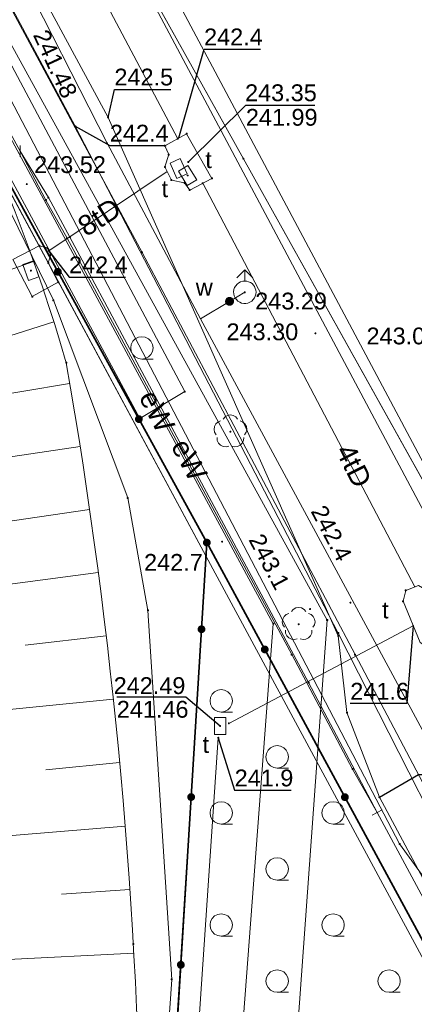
# Model space of a CAD drawing. Header units: metres. Extents: x 6603648 to 6604252, y 5739748 to 5740166.
# Tile 95 of 98: x 6604203 to 6604220, y 5740030 to 5740074. Entities that reach past the tile are written whole.
import ezdxf
from ezdxf.enums import TextEntityAlignment as Align

# ---------------------------------------------------------------- set-up
doc = ezdxf.new("R2010")
doc.units = ezdxf.units.M
doc.layers.get('0').update_dxf_attribs({"color": 252, "linetype": 'CONTINUOUS'})
for name, color, linetype, lineweight in [('GEPPGD', 252, 'CONTINUOUS', 18), ('GESDZI', 252, 'CONTINUOUS', 18), ('GESKKL', 252, 'CONTINUOUS', 18), ('GESUZY', 252, 'CONTINUOUS', 18), ('GSLKOG', 252, 'CONTINUOUS', 35), ('GSPPRB', 252, 'CONTINUOUS', 18), ('GSPRDL', 252, 'CONTINUOUS', 18), ('GSPWPN', 252, 'CONTINUOUS', 13), ('GSPWPN_O', 252, 'CONTINUOUS', 13), ('GSPWPS', 252, 'CONTINUOUS', 13), ('GSPWPS_O', 252, 'CONTINUOUS', 13), ('GSSLZK', 252, 'CONTINUOUS', 18), ('GSSPDR', 252, 'CONTINUOUS', 18), ('GSSZSN', 252, 'CONTINUOUS', 18), ('GULENN', 252, 'CONTINUOUS', 18), ('GULESN', 252, 'CONTINUOUS', 18), ('GULEWN', 252, 'CONTINUOUS', 18), ('GULEWN_O', 252, 'CONTINUOUS', 18), ('GULTPR', 252, 'CONTINUOUS', 18), ('GULTPR_O', 252, 'CONTINUOUS', 18), ('GULWOP', 252, 'CONTINUOUS', 18), ('GUPEZC', 252, 'CONTINUOUS', 18), ('GUPTWZ', 252, 'CONTINUOUS', 18), ('GUPTWZ_O', 252, 'CONTINUOUS', 18), ('GUPWDT', 252, 'CONTINUOUS', 18), ('GUSIKP', 252, 'CONTINUOUS', 18)]:
    doc.layers.add(name, color=color, linetype=linetype, lineweight=lineweight)
for name, color, linetype in [('GUPESH', 252, 'CONTINUOUS'), ('GUPESH_O', 252, 'CONTINUOUS'), ('GUPTSH', 252, 'CONTINUOUS'), ('GUPTSH_O', 252, 'CONTINUOUS'), ('GUPWSH', 252, 'CONTINUOUS'), ('GUPWSH_O', 252, 'CONTINUOUS'), ('GUPWZA', 252, 'CONTINUOUS'), ('GUPWZA_O', 252, 'CONTINUOUS')]:
    doc.layers.add(name, color=color, linetype=linetype)
doc.styles.add('Arial', font='arial.ttf')

# ---------------------------------------------------------------- blocks, each defined once
blk = doc.blocks.new('GSPWPN1')
blk.add_hatch(color=256).paths.add_polyline_path([(0, 0.045), (-0.011647, 0.043467), (-0.0225, 0.038971), (-0.03182, 0.03182), (-0.038971, 0.0225), (-0.043467, 0.011647), (-0.045, 0), (-0.043467, -0.011647), (-0.038971, -0.0225), (-0.03182, -0.03182), (-0.0225, -0.038971), (-0.011647, -0.043467), (0, -0.045), (0.011647, -0.043467), (0.0225, -0.038971), (0.03182, -0.03182), (0.038971, -0.0225), (0.043467, -0.011647), (0.045, 0), (0.043467, 0.011647), (0.038971, 0.0225), (0.03182, 0.03182), (0.0225, 0.038971), (0.011647, 0.043467)])
blk = doc.blocks.new('GSPPRB0')
blk.add_lwpolyline([(-0.007955, 0.0225), (0.007955, 0.0225), (0.0225, 0.007955), (0.0225, -0.007955), (0.007955, -0.0225), (-0.007955, -0.0225), (-0.0225, -0.007955), (-0.0225, 0.007955)], close=True)
blk = doc.blocks.new('GUPESH1')
blk.add_hatch(color=256).paths.add_polyline_path([(0, 0.045), (-0.011647, 0.043467), (-0.0225, 0.038971), (-0.03182, 0.03182), (-0.038971, 0.0225), (-0.043467, 0.011647), (-0.045, 0), (-0.043467, -0.011647), (-0.038971, -0.0225), (-0.03182, -0.03182), (-0.0225, -0.038971), (-0.011647, -0.043467), (0, -0.045), (0.011647, -0.043467), (0.0225, -0.038971), (0.03182, -0.03182), (0.038971, -0.0225), (0.043467, -0.011647), (0.045, 0), (0.043467, 0.011647), (0.038971, 0.0225), (0.03182, 0.03182), (0.0225, 0.038971), (0.011647, 0.043467)])
blk = doc.blocks.new('GUPTSH1')
blk.add_hatch(color=256).paths.add_polyline_path([(0, 0.045), (-0.011647, 0.043467), (-0.0225, 0.038971), (-0.03182, 0.03182), (-0.038971, 0.0225), (-0.043467, 0.011647), (-0.045, 0), (-0.043467, -0.011647), (-0.038971, -0.0225), (-0.03182, -0.03182), (-0.0225, -0.038971), (-0.011647, -0.043467), (0, -0.045), (0.011647, -0.043467), (0.0225, -0.038971), (0.03182, -0.03182), (0.038971, -0.0225), (0.043467, -0.011647), (0.045, 0), (0.043467, 0.011647), (0.038971, 0.0225), (0.03182, 0.03182), (0.0225, 0.038971), (0.011647, 0.043467)])
blk = doc.blocks.new('GUPEZC1')
blk.add_lwpolyline([(0, 0.25), (0, -0.25)])
blk = doc.blocks.new('GSPWPS1')
blk.add_hatch(color=256).paths.add_polyline_path([(0, 0.045), (-0.011647, 0.043467), (-0.0225, 0.038971), (-0.03182, 0.03182), (-0.038971, 0.0225), (-0.043467, 0.011647), (-0.045, 0), (-0.043467, -0.011647), (-0.038971, -0.0225), (-0.03182, -0.03182), (-0.0225, -0.038971), (-0.011647, -0.043467), (0, -0.045), (0.011647, -0.043467), (0.0225, -0.038971), (0.03182, -0.03182), (0.038971, -0.0225), (0.043467, -0.011647), (0.045, 0), (0.043467, 0.011647), (0.038971, 0.0225), (0.03182, 0.03182), (0.0225, 0.038971), (0.011647, 0.043467)])
blk = doc.blocks.new('GUPTWZ1_3')
blk.add_lwpolyline([(0.375, -0.25), (-0.375, -0.25), (-0.375, 0.25), (0.375, 0.25)], close=True)
blk = doc.blocks.new('GUPWDT1')
blk.add_lwpolyline([(0.5, 0), (0.492404, -0.086824), (0.469846, -0.17101), (0.433013, -0.25), (0.383022, -0.321394), (0.321394, -0.383022), (0.25, -0.433013), (0.17101, -0.469846), (0.086824, -0.492404), (0, -0.5), (-0.086824, -0.492404), (-0.17101, -0.469846), (-0.25, -0.433013), (-0.32743, -0.377875), (-0.393027, -0.309079), (-0.444418, -0.229113), (-0.479746, -0.140866), (-0.497736, -0.047528), (-0.497736, 0.047528), (-0.479746, 0.140866), (-0.444418, 0.229113), (-0.393027, 0.309079), (-0.32743, 0.377875), (-0.25, 0.433013), (-0.163534, 0.4725), (-0.071157, 0.494911), (0.023791, 0.499434), (0.117879, 0.485906), (0.207708, 0.454816), (0.290028, 0.407288), (0.361867, 0.34504), (0.420627, 0.27032), (0.464184, 0.185831), (0.490964, 0.094626)], close=True)
for points in [[(0.5, 0), (1, 0)], [(0.646447, 0.353553), (1, 0), (0.646447, -0.353553)]]:
    blk.add_lwpolyline(points)
blk = doc.blocks.new('GUPWZA1')
blk.add_hatch(color=256).paths.add_polyline_path([(0, 0.2), (-0.051764, 0.193185), (-0.1, 0.173205), (-0.141421, 0.141421), (-0.173205, 0.1), (-0.193185, 0.051764), (-0.2, 0), (-0.193185, -0.051764), (-0.173205, -0.1), (-0.141421, -0.141421), (-0.1, -0.173205), (-0.051764, -0.193185), (0, -0.2), (0.051764, -0.193185), (0.1, -0.173205), (0.141421, -0.141421), (0.173205, -0.1), (0.193185, -0.051764), (0.2, 0), (0.193185, 0.051764), (0.173205, 0.1), (0.141421, 0.141421), (0.1, 0.173205), (0.051764, 0.193185)])
blk = doc.blocks.new('GEPPGD1_2')
blk.add_hatch(color=256).paths.add_polyline_path([(-0.045, 0), (-0.042798, -0.013906), (-0.036406, -0.02645), (-0.02645, -0.036406), (-0.013906, -0.042798), (0, -0.045), (0.013906, -0.042798), (0.02645, -0.036406), (0.036406, -0.02645), (0.042798, -0.013906), (0.045, 0), (0.042798, 0.013906), (0.036406, 0.02645), (0.02645, 0.036406), (0.013906, 0.042798), (0, 0.045), (-0.013906, 0.042798), (-0.02645, 0.036406), (-0.036406, 0.02645), (-0.042798, 0.013906)])
blk = doc.blocks.new('GUPWSH1')
blk.add_hatch(color=256).paths.add_polyline_path([(0, 0.045), (-0.011647, 0.043467), (-0.0225, 0.038971), (-0.03182, 0.03182), (-0.038971, 0.0225), (-0.043467, 0.011647), (-0.045, 0), (-0.043467, -0.011647), (-0.038971, -0.0225), (-0.03182, -0.03182), (-0.0225, -0.038971), (-0.011647, -0.043467), (0, -0.045), (0.011647, -0.043467), (0.0225, -0.038971), (0.03182, -0.03182), (0.038971, -0.0225), (0.043467, -0.011647), (0.045, 0), (0.043467, 0.011647), (0.038971, 0.0225), (0.03182, 0.03182), (0.0225, 0.038971), (0.011647, 0.043467)])
blk = doc.blocks.new('GSPRDL1')
blk.add_hatch(color=256).paths.add_polyline_path([(-0.045, 0), (-0.042798, -0.013906), (-0.036406, -0.02645), (-0.02645, -0.036406), (-0.013906, -0.042798), (0, -0.045), (0.013906, -0.042798), (0.02645, -0.036406), (0.036406, -0.02645), (0.042798, -0.013906), (0.045, 0), (0.042798, 0.013906), (0.036406, 0.02645), (0.02645, 0.036406), (0.013906, 0.042798), (0, 0.045), (-0.013906, 0.042798), (-0.02645, 0.036406), (-0.036406, 0.02645), (-0.042798, 0.013906)])
for points in [[(-0.646351, 0.068773), (-0.677512, 0.194901), (-0.663766, 0.324092), (-0.606763, 0.440839), (-0.513345, 0.531129), (-0.394725, 0.584125), (-0.265141, 0.593465)], [(-0.134326, 0.635969), (-0.024001, 0.70458), (0.103115, 0.731429), (0.231763, 0.713292), (0.346501, 0.652348), (0.433559, 0.55591), (0.482485, 0.435555)], [(0.563333, 0.324277), (0.662679, 0.240553), (0.727494, 0.127956), (0.75, 0), (0.727494, -0.127956), (0.662679, -0.240553), (0.563333, -0.324277)], [(-0.265141, -0.593465), (-0.394725, -0.584125), (-0.513345, -0.531129), (-0.606763, -0.440839), (-0.663766, -0.324092), (-0.677512, -0.194901), (-0.646351, -0.068773)], [(0.482485, -0.435555), (0.433559, -0.55591), (0.346501, -0.652348), (0.231763, -0.713292), (0.103115, -0.731429), (-0.024001, -0.70458), (-0.134326, -0.635969)]]:
    blk.add_lwpolyline(points)
blk = doc.blocks.new('GSLKOG2')
blk.add_hatch(color=256).paths.add_polyline_path([(0, 0.175), (-0.045293, 0.169037), (-0.0875, 0.151554), (-0.123744, 0.123744), (-0.151554, 0.0875), (-0.169037, 0.045293), (-0.175, 0), (-0.169037, -0.045293), (-0.151554, -0.0875), (-0.123744, -0.123744), (-0.0875, -0.151554), (-0.045293, -0.169037), (0, -0.175), (0.045293, -0.169037), (0.0875, -0.151554), (0.123744, -0.123744), (0.151554, -0.0875), (0.169037, -0.045293), (0.175, 0), (0.169037, 0.045293), (0.151554, 0.0875), (0.123744, 0.123744), (0.0875, 0.151554), (0.045293, 0.169037)])
blk = doc.blocks.new('GSLKOG1')
blk.add_hatch(color=256).paths.add_polyline_path([(0, 0.175), (-0.045293, 0.169037), (-0.0875, 0.151554), (-0.123744, 0.123744), (-0.151554, 0.0875), (-0.169037, 0.045293), (-0.175, 0), (-0.169037, -0.045293), (-0.151554, -0.0875), (-0.123744, -0.123744), (-0.0875, -0.151554), (-0.045293, -0.169037), (0, -0.175), (0.045293, -0.169037), (0.0875, -0.151554), (0.123744, -0.123744), (0.151554, -0.0875), (0.169037, -0.045293), (0.175, 0), (0.169037, 0.045293), (0.151554, 0.0875), (0.123744, 0.123744), (0.0875, 0.151554), (0.045293, 0.169037)])
blk = doc.blocks.new('GSSLZK1')
blk.add_lwpolyline([(0.5, 0), (0.475528, -0.154508), (0.404508, -0.293893), (0.293893, -0.404508), (0.154508, -0.475528), (0, -0.5), (-0.154508, -0.475528), (-0.293893, -0.404508), (-0.404508, -0.293893), (-0.475528, -0.154508), (-0.5, 0), (-0.475528, 0.154508), (-0.404508, 0.293893), (-0.293893, 0.404508), (-0.154508, 0.475528), (0, 0.5), (0.154508, 0.475528), (0.293893, 0.404508), (0.404508, 0.293893), (0.475528, 0.154508)], close=True)
blk.add_lwpolyline([(-0.5, 0), (-0.5, -0.5)])

msp = doc.modelspace()

# ---------------------------------------------------------------- linework, layer by layer
at = {"layer": 'GESDZI'}
for p, q in [((6604183.81, 5740100.36), (6604211.14, 5740049.68)), ((6604212.81, 5740067.39), (6604205.66, 5740080.21)), ((6604227.06, 5740041.86), (6604212.81, 5740067.39)), ((6604211.14, 5740049.68), (6604208.38, 5740004.99))]:
    msp.add_line(p, q, dxfattribs=at)
for points in [[(6604177.388, 5740130.878), (6604188.08, 5740111.72), (6604205.66, 5740080.21), (6604212.81, 5740067.39), (6604227.06, 5740041.86), (6604226.28, 5740034.3), (6604225.19, 5740023.63), (6604211.14, 5740049.68), (6604183.81, 5740100.36), (6604166.975, 5740131.573)], [(6604226.418, 5739825.71), (6604205, 5739821.48), (6604196.08, 5739821.95), (6604198.07, 5739851.9), (6604198.87, 5739863.88), (6604199.76, 5739877.24), (6604201.1, 5739896.98), (6604202.44, 5739916.9), (6604203.44, 5739931.58), (6604203.8, 5739936.9), (6604205.14, 5739956.67), (6604205.71, 5739965.06), (6604208.38, 5740004.99), (6604211.14, 5740049.68), (6604225.19, 5740023.63), (6604238.131, 5739999.936)]]:
    msp.add_lwpolyline(points, dxfattribs=at)
at = {"layer": 'GESKKL'}
msp.add_lwpolyline([(6604238.131, 5739999.936), (6604225.19, 5740023.63), (6604211.14, 5740049.68), (6604183.81, 5740100.36), (6604166.975, 5740131.573)], dxfattribs=at)
at = {"layer": 'GESUZY'}
for points in [[(6604238.131, 5739999.936), (6604225.19, 5740023.63), (6604211.14, 5740049.68), (6604183.81, 5740100.36), (6604166.975, 5740131.573)], [(6604045.72, 5740109.58), (6604090.22, 5740106.61), (6604096.88, 5740106.16), (6604155.41, 5740102.26), (6604161.21, 5740101.87), (6604183.81, 5740100.36), (6604211.14, 5740049.68), (6604225.19, 5740023.63), (6604238.131, 5739999.936)]]:
    msp.add_lwpolyline(points, dxfattribs=at)
at = {"layer": 'GSLKOG'}
for points in [[(6604183.39, 5740100.7), (6604211.178, 5740050.262), (6604208.392, 5740005.107), (6604205.713, 5739965.146), (6604203.434, 5739931.663), (6604197.296, 5739931.97)], [(6604234.25, 5740007.78), (6604211.178, 5740050.262)]]:
    msp.add_lwpolyline(points, dxfattribs=at)
at = {"layer": 'GSSLZK'}
msp.add_lwpolyline([(6604208.18, 5740055.8), (6604210.19, 5740057), (6604183.46, 5740107.23), (6604181.36, 5740105.55)], close=True, dxfattribs=at)
msp.add_lwpolyline([(6604238.135, 5739999.985), (6604234.03, 5740007.662), (6604234.25, 5740007.78), (6604211.178, 5740050.262), (6604207.6, 5739993.329), (6604234.332, 5739943.382)], dxfattribs=at)
at = {"layer": 'GSSPDR'}
msp.add_lwpolyline([(6604184.775, 5740100.886), (6604214.142, 5740046.643), (6604204.522, 5739919.482), (6604208, 5739882.664), (6604209.571, 5739880.554), (6604211.711, 5739882.414), (6604207.316, 5739919.294), (6604216.553, 5740046.807), (6604186.359, 5740101.74)], dxfattribs=at)
msp.add_lwpolyline([(6604184.775, 5740100.886), (6604214.142, 5740046.643), (6604204.522, 5739919.482), (6604208, 5739882.664), (6604209.571, 5739880.554), (6604211.711, 5739882.414), (6604207.316, 5739919.294), (6604216.553, 5740046.807), (6604186.359, 5740101.74)], dxfattribs=at)
at = {"layer": 'GSSZSN'}
msp.add_lwpolyline([(6604037.319, 5740106.665), (6604055.196, 5740105.081), (6604071.005, 5740104.095), (6604078.357, 5740105.612), (6604080.998, 5740105.388), (6604104.747, 5740103.411), (6604129.626, 5740102.249), (6604150.058, 5740100.705), (6604156.827, 5740100.053), (6604165.873, 5740099.344, -0.07715), (6604179.196, 5740095.371, -0.086132), (6604186.403, 5740091.084, -0.025787), (6604192.315, 5740083.561, -0.090354), (6604204.895, 5740058.288, -0.041119), (6604208.255, 5740021.408), (6604207.704, 5740017.113), (6604207.045, 5740001.44), (6604205.357, 5739975.411)], format="xyb", dxfattribs=at)
for points in [[(6604203.436, 5740062.805), (6604199.565, 5740061.429)], [(6604204.341, 5740060.11), (6604196.232, 5740057.536)], [(6604205.049, 5740057.362), (6604200.768, 5740056.65)], [(6604205.515, 5740054.557), (6604197.173, 5740053.312)], [(6604205.935, 5740051.745), (6604201.978, 5740051.154)], [(6604206.322, 5740048.929), (6604198.771, 5740047.928)], [(6604206.677, 5740046.108), (6604203.069, 5740045.69)], [(6604206.999, 5740043.283), (6604200.092, 5740042.599)], [(6604207.279, 5740040.454), (6604203.984, 5740040.127)], [(6604207.523, 5740037.621), (6604201.193, 5740037.1)], [(6604207.735, 5740034.786), (6604204.689, 5740034.586)], [(6604207.914, 5740031.948), (6604202.011, 5740031.658)]]:
    msp.add_lwpolyline(points, dxfattribs=at)
at = {"layer": 'GULENN'}
msp.add_lwpolyline([(6604200.274, 5739889.201), (6604199.194, 5739892.66), (6604201.134, 5739916.634), (6604203.846, 5739948.485), (6604204.135, 5739952.531), (6604209.608, 5740030.777), (6604208.542, 5740047.235), (6604207.641, 5740052.258), (6604204.326, 5740061.072), (6604200.84, 5740068.165), (6604188.488, 5740076.383)], dxfattribs=at)
at = {"layer": 'GULESN'}
msp.add_lwpolyline([(6604171.905, 5740131.244), (6604175.62, 5740124.33), (6604187.55, 5740102.06), (6604192.88, 5740091.98), (6604205.3, 5740068.84), (6604217.05, 5740046.23), (6604224.26, 5740032.04), (6604238.443, 5740004.727)], dxfattribs=at)
at = {"layer": 'GULEWN'}
for points in [[(6604168.402, 5740131.478), (6604183.389, 5740103.256), (6604202.835, 5740067.728)], [(6604238.342, 5740003.084), (6604234.18, 5740011.9), (6604226.82, 5740024.11), (6604218.884, 5740038.906), (6604217.437, 5740042.682), (6604217.045, 5740046.106), (6604206.766, 5740069.231), (6604194.867, 5740091.218), (6604192.719, 5740094.832), (6604187.458, 5740101.971), (6604183.833, 5740105.438), (6604169.81, 5740131.384)], [(6604238.391, 5740003.88), (6604237.47, 5740005.578), (6604230.006, 5740020.94), (6604224.033, 5740030.982), (6604219.786, 5740036.821), (6604198.565, 5740077.369), (6604180.777, 5740112.394), (6604170.362, 5740131.347)], [(6604238.523, 5740006.012), (6604231.144, 5740020.001), (6604217.802, 5740045.269), (6604208.287, 5740063.208), (6604196.4, 5740085.274), (6604186.7, 5740103.524), (6604175.556, 5740124.348), (6604171.891, 5740131.245)], [(6604218.781, 5740038.222), (6604215.724, 5740044.022), (6604205.063, 5740063.892), (6604204.097, 5740065.653), (6604202.835, 5740067.728)], [(6604218.781, 5740038.222), (6604217.692, 5740040.161), (6604214.969, 5740045.267), (6604204.934, 5740063.84), (6604203.989, 5740065.541), (6604202.835, 5740067.728)], [(6604238.277, 5740002.114), (6604235.299, 5740007.617), (6604218.781, 5740038.222)]]:
    msp.add_lwpolyline(points, dxfattribs=at)
at = {"layer": 'GULTPR'}
for points in [[(6604209.878, 5740068.282), (6604186.59, 5740112.124)], [(6604209.407, 5740066.815), (6604204.113, 5740063.28)], [(6604220.471, 5740048.287), (6604210.994, 5740066.296)], [(6604220.394, 5740046.546), (6604212.16, 5740042.201)], [(6604211.69, 5740041.558), (6604207.575, 5739980.936)]]:
    msp.add_lwpolyline(points, dxfattribs=at)
at = {"layer": 'GULWOP'}
for points in [[(6604210.888, 5740060.251), (6604206.719, 5740068.079), (6604194.507, 5740092.002), (6604174.444, 5740131.074)], [(6604239.216, 5740017.235), (6604178.668, 5740130.792)], [(6604179.842, 5740130.714), (6604239.333, 5740019.139)], [(6604210.888, 5740060.251), (6604212.192, 5740061.026), (6604212.874, 5740061.432)], [(6604238.695, 5740008.809), (6604210.888, 5740060.251)]]:
    msp.add_lwpolyline(points, dxfattribs=at)
at = {"layer": 'GUPESH_O', "flags": 128}
for points in [[(6604206.766, 5740069.231), (6604207.049, 5740070.484), (6604209.569, 5740070.484)], [(6604205.302, 5740068.841), (6604206.847, 5740067.983), (6604209.367, 5740067.983)], [(6604218.884, 5740038.906), (6604220.627, 5740039.915), (6604223.147, 5740039.915)]]:
    msp.add_lwpolyline(points, dxfattribs=at)
at = {"layer": 'GUPTSH_O', "flags": 128}
for points in [[(6604209.927, 5740068.326), (6604211.054, 5740072.275), (6604213.574, 5740072.275)], [(6604210.347, 5740067.239), (6604212.921, 5740069.783), (6604216.001, 5740069.783)], [(6604204.113, 5740063.28), (6604205.02, 5740062.105), (6604207.54, 5740062.105)], [(6604220.394, 5740046.546), (6604220.105, 5740043.085), (6604217.585, 5740043.085)], [(6604211.772, 5740042.082), (6604210.235, 5740043.375), (6604207.155, 5740043.375)], [(6604211.69, 5740041.558), (6604212.42, 5740039.216), (6604214.94, 5740039.216)]]:
    msp.add_lwpolyline(points, dxfattribs=at)
at = {"layer": 'GUSIKP'}
for points in [[(6604209.296, 5740067.964), (6604210.276, 5740068.5), (6604211.403, 5740066.511), (6604210.416, 5740065.993), (6604210.182, 5740066.313), (6604209.597, 5740066.439), (6604209.303, 5740067.021), (6604209.478, 5740067.571)], [(6604202.513, 5740062.896), (6604203.692, 5740063.508), (6604204.049, 5740063.408), (6604204.202, 5740063.103), (6604204.095, 5740062.74), (6604204.541, 5740061.878), (6604203.376, 5740061.239)], [(6604219.942, 5740047.647), (6604220.062, 5740048.13), (6604220.638, 5740048.351), (6604221.063, 5740048.1), (6604221.801, 5740046.234), (6604221.67, 5740045.751), (6604221.135, 5740045.541), (6604220.709, 5740045.802)]]:
    msp.add_lwpolyline(points, close=True, dxfattribs=at)

# ---------------------------------------------------------------- block references
at = {"layer": 'GEPPGD', "rotation": 90}
for p in [(6604212.81, 5740067.39), (6604211.14, 5740049.68)]:
    msp.add_blockref('GEPPGD1_2', p, dxfattribs=at)
at = {"layer": 'GSLKOG'}
for name, p, rotation in [('GSLKOG2', (6604204.522, 5740062.343), 298.8514766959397), ('GSLKOG2', (6604204.522, 5740062.343), 298.8514766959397), ('GSLKOG2', (6604208.141, 5740055.774), 298.8514766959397), ('GSLKOG2', (6604208.141, 5740055.774), 298.8514766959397), ('GSLKOG1', (6604211.178, 5740050.262), 118.5068652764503), ('GSLKOG2', (6604210.939, 5740046.399), 266.4702746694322), ('GSLKOG2', (6604210.939, 5740046.399), 266.4702746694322), ('GSLKOG2', (6604213.765, 5740045.498), 118.5068652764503), ('GSLKOG2', (6604213.765, 5740045.498), 118.5068652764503), ('GSLKOG2', (6604210.477, 5740038.913), 266.4702746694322), ('GSLKOG2', (6604210.477, 5740038.913), 266.4702746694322), ('GSLKOG2', (6604217.345, 5740038.907), 118.5068652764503), ('GSLKOG2', (6604217.345, 5740038.907), 118.5068652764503), ('GSLKOG2', (6604210.016, 5740031.428), 266.4702746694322), ('GSLKOG2', (6604210.016, 5740031.428), 266.4702746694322)]:
    msp.add_blockref(name, p, dxfattribs=dict(at, rotation=rotation))
at = {"layer": 'GSPPRB', "rotation": 90}
for p in [(6604205.3, 5740068.84), (6604210.276, 5740068.5), (6604209.296, 5740067.964), (6604209.478, 5740067.571), (6604209.303, 5740067.021), (6604209.597, 5740066.439), (6604210.182, 5740066.313), (6604211.403, 5740066.511), (6604210.416, 5740065.993), (6604203.989, 5740065.541), (6604204.097, 5740065.653), (6604204.934, 5740063.84), (6604205.063, 5740063.892), (6604203.692, 5740063.508), (6604204.049, 5740063.408), (6604208.287, 5740063.208), (6604204.095, 5740062.74), (6604204.202, 5740063.103), (6604204.541, 5740061.878), (6604203.376, 5740061.239), (6604204.326, 5740061.072), (6604204.895, 5740058.288), (6604210.19, 5740057), (6604208.18, 5740055.8), (6604207.641, 5740052.258), (6604211.178, 5740050.262), (6604220.062, 5740048.13), (6604219.942, 5740047.647), (6604208.542, 5740047.235), (6604214.142, 5740046.643), (6604214.142, 5740046.643), (6604216.553, 5740046.807), (6604216.553, 5740046.807), (6604217.045, 5740046.106), (6604217.05, 5740046.23), (6604214.969, 5740045.267), (6604217.802, 5740045.269), (6604215.724, 5740044.022), (6604217.437, 5740042.682), (6604217.692, 5740040.161), (6604219.786, 5740036.821), (6604207.894, 5740032.364), (6604209.608, 5740030.777)]:
    msp.add_blockref('GSPPRB0', p, dxfattribs=at)
at = {"layer": 'GSPRDL', "rotation": 90}
for p in [(6604212.23, 5740055.21), (6604215.28, 5740046.62)]:
    msp.add_blockref('GSPRDL1', p, dxfattribs=at)
at = {"layer": 'GSPWPN', "rotation": 90}
for p in [(6604211.861, 5740050.305), (6604215.788, 5740047.301), (6604217.593, 5740047.583)]:
    msp.add_blockref('GSPWPN1', p, dxfattribs=at)
at = {"layer": 'GSPWPS', "rotation": 90}
for p in [(6604203.135, 5740066.254), (6604216.03, 5740059.6)]:
    msp.add_blockref('GSPWPS1', p, dxfattribs=at)
at = {"layer": 'GSSLZK', "rotation": 90}
for p in [(6604208.275, 5740058.949), (6604211.819, 5740043.205), (6604214.319, 5740040.705), (6604211.819, 5740038.205), (6604216.819, 5740038.205), (6604214.319, 5740035.705), (6604211.819, 5740033.205), (6604216.819, 5740033.205), (6604214.319, 5740030.705), (6604219.319, 5740030.705)]:
    msp.add_blockref('GSSLZK1', p, dxfattribs=at)
at = {"layer": 'GUPESH', "rotation": 90}
for p in [(6604205.3, 5740068.84), (6604206.766, 5740069.231), (6604217.045, 5740046.106), (6604218.884, 5740038.906)]:
    msp.add_blockref('GUPESH1', p, dxfattribs=at)
at = {"layer": 'GUPEZC'}
msp.add_blockref('GUPEZC1', (6604202.835, 5740067.728), dxfattribs=at)
at = {"layer": 'GUPEZC', "rotation": 297.5397548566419}
msp.add_blockref('GUPEZC1', (6604218.781, 5740038.222), dxfattribs=at)
at = {"layer": 'GUPTSH', "rotation": 90}
for p in [(6604209.878, 5740068.282), (6604210.347, 5740067.239), (6604210.32, 5740066.64), (6604210.994, 5740066.296), (6604204.113, 5740063.28), (6604203.319, 5740062.396), (6604220.394, 5740046.546), (6604211.772, 5740042.082), (6604211.772, 5740042.082), (6604212.16, 5740042.201), (6604211.69, 5740041.558)]:
    msp.add_blockref('GUPTSH1', p, dxfattribs=at)
at = {"layer": 'GUPTWZ'}
for p, rotation in [((6604209.917, 5740066.95), 293.9825650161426), ((6604210.32, 5740066.64), 301.6947774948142), ((6604203.319, 5740062.396), 289.2627676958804), ((6604211.772, 5740042.082), 269.633295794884)]:
    msp.add_blockref('GUPTWZ1_3', p, dxfattribs=dict(at, rotation=rotation))
at = {"layer": 'GUPWDT', "rotation": 90}
msp.add_blockref('GUPWDT1', (6604212.874, 5740061.432), dxfattribs=at)
at = {"layer": 'GUPWSH', "rotation": 90}
for p in [(6604206.719, 5740068.079), (6604206.719, 5740068.079), (6604212.874, 5740061.432), (6604212.192, 5740061.026)]:
    msp.add_blockref('GUPWSH1', p, dxfattribs=at)
at = {"layer": 'GUPWZA', "rotation": 207.1245929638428}
msp.add_blockref('GUPWZA1', (6604212.192, 5740061.026), dxfattribs=at)

# ---------------------------------------------------------------- texts
at = {"layer": 'GSPWPN_O', "style": 'Arial'}
for s, rotation, p in [('242.4', 297.9018, (6604215.803, 5740051.666)), ('243.1', 297.9018, (6604213.025, 5740050.396)), ('242.7', 360, (6604208.373, 5740049.006))]:
    msp.add_text(s, height=0.75, rotation=rotation, dxfattribs=at).set_placement(p)
at = {"layer": 'GSPWPS_O', "style": 'Arial'}
for s, p in [('243.52', (6604203.463, 5740066.751)), ('243.04', (6604218.311, 5740059.107))]:
    msp.add_text(s, height=0.75, rotation=360, dxfattribs=at).set_placement(p)
at = {"layer": 'GULEWN_O', "style": 'Arial'}
for rotation, p in [(297.2327, (6604208.552, 5740055.924)), (298.2146, (6604209.997, 5740053.744))]:
    msp.add_text('eW', height=0.9, rotation=rotation, dxfattribs=at).set_placement(p, align=Align.CENTER)
at = {"layer": 'GULTPR_O', "style": 'Arial'}
for s, rotation, p in [('8tD', 32.5828, (6604206.615, 5740064.412)), ('4tD', 296.6042, (6604217.346, 5740053.493))]:
    msp.add_text(s, height=0.9, rotation=rotation, dxfattribs=at).set_placement(p, align=Align.CENTER)
at = {"layer": 'GUPESH_O', "style": 'Arial'}
for s, p in [('242.5', (6604207.049, 5740070.657)), ('242.4', (6604206.847, 5740068.155))]:
    msp.add_text(s, height=0.75, rotation=360, dxfattribs=at).set_placement(p)
at = {"layer": 'GUPTSH_O', "style": 'Arial'}
for s, p in [('242.4', (6604211.054, 5740072.447)), ('243.35', (6604212.885, 5740069.956)), ('241.99', (6604212.921, 5740068.861)), ('242.4', (6604205.02, 5740062.277)), ('242.49', (6604207.015, 5740043.508)), ('241.6', (6604217.585, 5740043.257)), ('241.46', (6604207.155, 5740042.453)), ('241.9', (6604212.42, 5740039.389))]:
    msp.add_text(s, height=0.75, rotation=360, dxfattribs=at).set_placement(p)
at = {"layer": 'GUPTWZ_O', "style": 'Arial'}
for p in [(6604211.401, 5740066.971), (6604209.449, 5740065.675), (6604219.298, 5740046.883), (6604211.276, 5740040.882)]:
    msp.add_text('t', height=0.75, rotation=360, dxfattribs=at).set_placement(p, align=Align.RIGHT)
at = {"layer": 'GUPWSH_O', "style": 'Arial'}
for s, rotation, p in [('241.48', 294.7935, (6604203.398, 5740072.917)), ('241.48', 294.7935, (6604203.398, 5740072.917)), ('243.29', 360, (6604213.339, 5740060.664)), ('243.30', 360, (6604212.056, 5740059.292))]:
    msp.add_text(s, height=0.75, rotation=rotation, dxfattribs=at).set_placement(p)
at = {"layer": 'GUPWZA_O', "style": 'Arial'}
msp.add_text('w', height=0.75, rotation=360, dxfattribs=at).set_placement((6604211.442, 5740061.276), align=Align.RIGHT)

doc.saveas('drawing.dxf')
